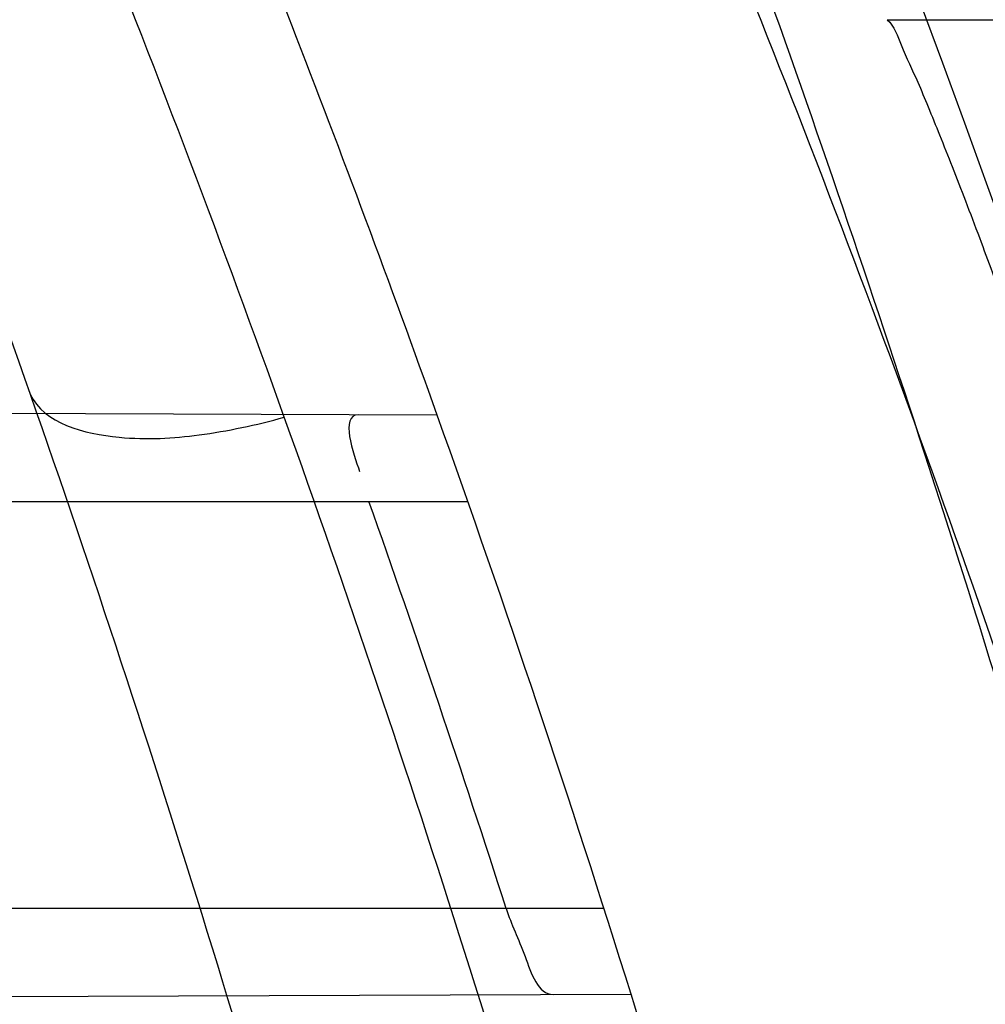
# Model space of a CAD drawing. Header units: millimetres. Extents: x 0 to 297, y 0 to 210.
# Tile 97 of 256: x 143.4797 to 143.5082, y 93.5405 to 93.5696. Entities that reach past the tile are written whole.
import ezdxf

# ---------------------------------------------------------------- set-up
doc = ezdxf.new("R2010")
doc.units = ezdxf.units.MM
doc.header["$LTSCALE"] = 16.335
doc.layers.get('0').update_dxf_attribs({"linetype": 'CONTINUOUS'})
for name, color, linetype in [('01_GLOBAL', 7, 'CONTINUOUS'), ('INTFCLR_1', 7, 'CONTINUOUS'), ('INTFCLR_144815', 7, 'CONTINUOUS')]:
    doc.layers.add(name, color=color, linetype=linetype)

msp = doc.modelspace()

# ---------------------------------------------------------------- linework, layer by layer
at = {"color": 7, "linetype": 'Continuous'}
msp.add_circle((144.2368034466, 92.193132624), 3.04, dxfattribs=at)
at = {"color": 9, "linetype": 'Continuous'}
msp.add_arc((144.2368034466, 92.193132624), 3.001038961, 92.9674534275, 177.0325465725, dxfattribs=at)
at = {"layer": '01_GLOBAL', "color": 7, "linetype": 'Continuous'}
msp.add_circle((144.2368034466, 92.193132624), 3.08, dxfattribs=at)
at = {"layer": 'INTFCLR_1', "color": 9, "linetype": 'Continuous'}
for p, q in [((143.4920640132, 93.5579059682), (143.4633794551, 93.5580060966)), ((143.4635563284, 93.5553562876), (143.4929668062, 93.5553562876)), ((143.4969821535, 93.5433562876), (143.4678785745, 93.5433562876)), ((143.4695838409, 93.5407281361), (143.497780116, 93.5408265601))]:
    msp.add_line(p, q, dxfattribs=at)
at = {"layer": 'INTFCLR_1', "color": 6, "linetype": 'Continuous'}
for centre, radius, start, end in [((143.076579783, 93.4093562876), 0.4827613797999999, 270, 90.00000002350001), ((143.076579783, 93.4093562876), 0.4587930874, 270, 90.00000002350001), ((143.076579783, 93.4093562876), 0.441241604, 17.3348347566, 19.6736901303), ((143.0769604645, 93.4093635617), 0.4381292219, 17.808059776, 19.4642371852)]:
    msp.add_arc(centre, radius, start, end, dxfattribs=at)
at = {"layer": 'INTFCLR_1', "color": 9, "linetype": 'Continuous'}
for start, end in [(19.6736901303, 22.8607581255), (14.2357984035, 17.3348347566)]:
    msp.add_arc((143.076579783, 93.4093562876), 0.441241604, start, end, dxfattribs=at)
for points, knots in [([(143.505791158, 93.2600745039), (143.5067409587, 93.2626590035), (143.5086022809, 93.26787776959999), (143.5121486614, 93.2784613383), (143.5179028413, 93.2974584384), (143.5232385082, 93.319755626), (143.5267617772, 93.3396835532), (143.5282429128, 93.3498591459), (143.5290073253, 93.35574456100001), (143.5307716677, 93.37052008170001), (143.5326049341, 93.3957667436), (143.5323109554, 93.4255533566), (143.5309256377, 93.444856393), (143.5300542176, 93.4537694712), (143.5294126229, 93.45969752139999), (143.5274302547, 93.4756973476), (143.5229291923, 93.50131752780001), (143.5164430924, 93.5263308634), (143.5118037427, 93.5411769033), (143.5100588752, 93.5464871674), (143.5074043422, 93.5543094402), (143.501415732, 93.57066310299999), (143.4910739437, 93.59466517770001), (143.4792964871, 93.6173411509), (143.4710860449, 93.6312983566), (143.4672487, 93.637511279), (143.4646994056, 93.64156113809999), (143.4578048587, 93.6522122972), (143.446251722, 93.6685591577), (143.4302039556, 93.688459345), (143.4166114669, 93.7033760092), (143.4071163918, 93.7129106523), (143.4018664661, 93.7179588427), (143.3945821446, 93.7247669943), (143.3843862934, 93.7336815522), (143.373349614, 93.7423309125), (143.3667450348, 93.7470278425), (143.3640805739, 93.74883137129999), (143.3625174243, 93.7498684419), (143.360134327, 93.7513983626), (143.3576340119, 93.7529030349), (143.3554317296, 93.7540584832), (143.3541938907, 93.75463331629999), (143.3532081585, 93.75498488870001), (143.3525262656, 93.7551440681), (143.3519536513, 93.75505755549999), (143.3518421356, 93.7545186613), (143.35211692, 93.75392300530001), (143.35259409, 93.7530975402), (143.3533650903, 93.7520584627), (143.354392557, 93.75079155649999), (143.3556852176, 93.7493056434), (143.3572290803, 93.7475999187), (143.358673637, 93.7460457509), (143.3599466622, 93.7446920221), (143.3621637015, 93.7423493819), (143.3658426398, 93.73850358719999), (143.3733257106, 93.73065133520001), (143.3814986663, 93.7218418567), (143.3889438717, 93.71342202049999), (143.3935459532, 93.708067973), (143.4009463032, 93.699278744), (143.4122758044, 93.6850353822), (143.4271285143, 93.6643128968), (143.4378788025, 93.6473958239), (143.4449171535, 93.6353542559), (143.4496927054, 93.62688497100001), (143.457931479, 93.6114260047), (143.4689344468, 93.588081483), (143.4765250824, 93.5686183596), (143.480055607, 93.5585271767)], [0, 0, 0, 0, 0.0103790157, 0.0208837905, 0.0420711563, 0.0851838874, 0.1071959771, 0.1183352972, 0.1239410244, 0.1295662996, 0.174425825, 0.2192336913, 0.2417180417, 0.247353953, 0.2529903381, 0.2641931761, 0.3081223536, 0.3509244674, 0.3614867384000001, 0.3667496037, 0.3719933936, 0.3926231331, 0.4323811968, 0.4704128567, 0.4888542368, 0.4934078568, 0.4979383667, 0.5068920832, 0.5412323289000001, 0.5733304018, 0.6031976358, 0.6172527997, 0.6240454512, 0.6306500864, 0.6548352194, 0.6750684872, 0.6834752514, 0.6853781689, 0.6871962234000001, 0.6905460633, 0.6960524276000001, 0.6981915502, 0.6999110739, 0.7012078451, 0.7020914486, 0.7026255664, 0.703100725, 0.7038824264, 0.7050749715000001, 0.7066970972, 0.7087489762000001, 0.7112252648, 0.7141188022, 0.7174211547, 0.7192230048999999, 0.7211233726, 0.7295789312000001, 0.7392839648, 0.7620096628, 0.7748693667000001, 0.7816473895, 0.7886214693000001, 0.8181786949, 0.8502212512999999, 0.8846823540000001, 0.8936821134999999, 0.9027944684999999, 0.9213301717, 0.9597016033, 1, 1, 1, 1]), ([(143.4875537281, 93.5578460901), (143.4839524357, 93.5678952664), (143.4762085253, 93.5872775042), (143.4649935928, 93.6105026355), (143.456598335, 93.62587873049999), (143.4517307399, 93.6343047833), (143.444552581, 93.6462915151), (143.4335886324, 93.66312940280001), (143.4184487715, 93.68374129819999), (143.4069045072, 93.6979009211), (143.3993634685, 93.7066377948), (143.3946716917, 93.7119620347), (143.3870801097, 93.72033527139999), (143.3787500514, 93.7290894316), (143.3711186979, 93.73689321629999), (143.3673713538, 93.740707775), (143.3651042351, 93.7430406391), (143.3638188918, 93.7443688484), (143.3617741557, 93.7465255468), (143.3599399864, 93.74843552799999), (143.3558618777, 93.7533565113), (143.3574002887, 93.7533562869)], [0, 0, 0, 0, 0.1351411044, 0.2639657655, 0.326251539, 0.3568857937, 0.3871506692, 0.5031238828, 0.6110823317, 0.7107727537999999, 0.7343091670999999, 0.7571888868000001, 0.8006105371, 0.8773801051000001, 0.9101731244, 0.9387430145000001, 0.9451630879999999, 0.9512497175, 0.9624026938, 0.9805243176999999, 1, 1, 1, 1]), ([(143.3574002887, 93.7533562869), (143.3579828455, 93.753356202), (143.360948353, 93.7521830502), (143.3643531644, 93.7501915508), (143.3676585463, 93.7481125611), (143.3692467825, 93.74707786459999), (143.3719545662, 93.74527944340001), (143.378664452, 93.7405994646), (143.3898825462, 93.7319854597), (143.4002548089, 93.7231045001), (143.4076654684, 93.7163228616), (143.4130031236, 93.71129788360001), (143.422653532, 93.7018115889), (143.4364709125, 93.68697153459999), (143.4527894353, 93.66717079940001), (143.4645442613, 93.65089855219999), (143.4715593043, 93.6402954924), (143.474151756, 93.63626614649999), (143.4780526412, 93.63008701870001), (143.4863962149, 93.616211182), (143.4983688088, 93.5936629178), (143.5088888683, 93.5697819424), (143.5149812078, 93.55350851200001), (143.5176807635, 93.5457272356), (143.5194547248, 93.5404463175), (143.524169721, 93.5256878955), (143.5307635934, 93.5008186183), (143.5353421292, 93.4753316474), (143.5373581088, 93.459416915), (143.5380104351, 93.45352171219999), (143.5388963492, 93.444658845), (143.5403047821, 93.42546452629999), (143.5406037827, 93.3958405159), (143.5387395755, 93.3707344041), (143.5369460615, 93.35604353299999), (143.5361688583, 93.3501906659), (143.5346627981, 93.3400704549), (143.5310794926, 93.320247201), (143.5256534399, 93.29807146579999), (143.5198047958, 93.2791850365), (143.5161994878, 93.2686605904), (143.5143072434, 93.26347094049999), (143.5133416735, 93.2609008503)], [0, 0, 0, 0, 0.0031306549, 0.0166311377, 0.0214593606, 0.0240790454, 0.0268205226, 0.0389267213, 0.0680356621, 0.1027866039, 0.1122691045, 0.1220183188, 0.1421809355, 0.1849822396, 0.2309158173, 0.2799873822, 0.2927706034, 0.2992370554, 0.3057353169, 0.3320403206, 0.3862319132, 0.4428084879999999, 0.4721383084, 0.4795908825, 0.487069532, 0.5020757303, 0.5628487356, 0.6251729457, 0.6410612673, 0.6490543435, 0.6570463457, 0.6889269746, 0.7524526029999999, 0.8160592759, 0.8240370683, 0.8319876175, 0.8477879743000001, 0.8790177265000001, 0.9402188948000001, 0.970317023, 0.9852457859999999, 1, 1, 1, 1]), ([(143.480055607, 93.5585271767), (143.4837259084, 93.5480364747), (143.4903909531, 93.5264789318), (143.4967360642, 93.4987698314), (143.4998687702, 93.480263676), (143.5011284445, 93.4715333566), (143.5019170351, 93.4656589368), (143.5038463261, 93.4494766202), (143.5057008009, 93.4227915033), (143.5054397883, 93.39601168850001), (143.5044671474, 93.37963975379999), (143.504022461, 93.3736652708), (143.5032714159, 93.3647734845), (143.5012002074, 93.34583974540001), (143.4963788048, 93.31729318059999), (143.49048443, 93.2935876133), (143.4864832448, 93.279982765), (143.4848602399, 93.2746477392), (143.4819377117, 93.26549629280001), (143.4757637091, 93.2478316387), (143.4658991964, 93.2237526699), (143.4557508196, 93.2030768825), (143.4492053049, 93.1910087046), (143.4468307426, 93.1867521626), (143.4433023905, 93.1805423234), (143.4357024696, 93.1677434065), (143.4236423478, 93.1493254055), (143.4088585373, 93.1292209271), (143.3981978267, 93.1161056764), (143.3920521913, 93.10890703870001), (143.3897353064, 93.10622028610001), (143.3858253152, 93.1017514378), (143.3786022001, 93.09371030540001), (143.3707422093, 93.0853343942), (143.3636495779, 93.0779186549), (143.3593994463, 93.0734576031), (143.3560255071, 93.0698150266), (143.3538487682, 93.0672934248), (143.3526496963, 93.0656994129), (143.3521523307, 93.0648535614), (143.3518509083, 93.0642467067), (143.3519780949, 93.06345700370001), (143.3536612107, 93.06380038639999), (143.3555127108, 93.06468782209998), (143.3588652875, 93.0665002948), (143.3620632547, 93.0685373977), (143.3646891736, 93.0702872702), (143.3663741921, 93.0714458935), (143.3692060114, 93.0734278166), (143.3737350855, 93.0767437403), (143.3800639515, 93.0816635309), (143.3895251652, 93.0894491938), (143.3979931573, 93.09704369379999), (143.4054028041, 93.1041496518), (143.4107134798, 93.1093907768), (143.4202844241, 93.1192590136), (143.4339256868, 93.13464747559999), (143.4499433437, 93.1551077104), (143.4614126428, 93.1718688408), (143.4682300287, 93.1827697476), (143.4707469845, 93.1869112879), (143.4745342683, 93.1932658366), (143.4826220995, 93.2075340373), (143.4941655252, 93.2306938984), (143.5021068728, 93.2500492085), (143.505791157, 93.2600745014)], [0, 0, 0, 0, 0.0419354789, 0.08505031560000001, 0.1071497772, 0.1127379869, 0.1183317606, 0.1295131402, 0.1742263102, 0.2191466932, 0.230445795, 0.2361065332, 0.241751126, 0.2641147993, 0.3079545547, 0.3508736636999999, 0.3561840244, 0.3614616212, 0.3719139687, 0.3924297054, 0.4320526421, 0.4700131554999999, 0.4792642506, 0.483852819, 0.4884035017, 0.5062126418, 0.5400088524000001, 0.5714206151, 0.6003317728, 0.6037560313, 0.6071340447, 0.6137178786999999, 0.6261602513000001, 0.6479155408, 0.6570536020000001, 0.6648783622, 0.6711643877, 0.6757843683, 0.6774462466, 0.6786751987, 0.6794900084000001, 0.6799813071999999, 0.6813020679, 0.6842478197, 0.6888651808, 0.6950795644, 0.6987591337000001, 0.70073729, 0.7027989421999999, 0.7117993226, 0.7219139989, 0.7330405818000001, 0.7580265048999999, 0.7648041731, 0.7717766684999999, 0.7861782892, 0.816667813, 0.8493175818, 0.8841610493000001, 0.8932352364, 0.8978283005, 0.9024468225, 0.9211469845, 0.9596997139, 1, 1, 1, 1]), ([(143.480055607, 93.5585271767), (143.480468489, 93.5576464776), (143.482592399, 93.5571157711), (143.4850896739, 93.5572710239), (143.4867307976, 93.5576115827), (143.4875537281, 93.5578460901)], [0, 0, 0, 0, 0.371935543, 0.6727980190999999, 1, 1, 1, 1]), ([(143.3574002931, 93.0653562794), (143.3572429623, 93.0653562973), (143.3568577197, 93.0654322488), (143.3568775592, 93.06612476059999), (143.3572897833, 93.0668372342), (143.3580025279, 93.06789625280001), (143.3590890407, 93.0692141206), (143.3605161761, 93.0708335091), (143.3622809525, 93.072732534), (143.364262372, 93.0748061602), (143.366417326, 93.0770245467), (143.3695810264, 93.08025667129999), (143.3761156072, 93.0869122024), (143.384127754, 93.09523631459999), (143.391492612, 93.1032318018), (143.3954790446, 93.1076756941), (143.3978410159, 93.1103473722), (143.4041032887, 93.11750254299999), (143.4149655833, 93.130539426), (143.4300350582, 93.1505356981), (143.4423327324, 93.1688638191), (143.4500842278, 93.18160511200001), (143.4536819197, 93.18778553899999), (143.4561024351, 93.19202072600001), (143.4627716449, 93.20402316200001), (143.4731139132, 93.2245897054), (143.4831746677, 93.2485613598), (143.4894718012, 93.2661502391), (143.4924519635, 93.2752607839), (143.4941067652, 93.2805713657), (143.4981845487, 93.2941079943), (143.5041933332, 93.3176982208), (143.5091109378, 93.34612180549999), (143.5112232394, 93.3649740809), (143.5119890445, 93.3738262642), (143.5124424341, 93.37977367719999), (143.5134340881, 93.3960708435), (143.5137003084, 93.4227328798), (143.5118091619, 93.4492982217), (143.5098423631, 93.46540487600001), (143.5090383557, 93.47125249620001), (143.5077538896, 93.4799440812), (143.5045588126, 93.4983716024), (143.498087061, 93.52596105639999), (143.4912937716, 93.5474097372), (143.4875537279, 93.5578460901)], [0, 0, 0, 0, 0.0008731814, 0.0017184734, 0.0032338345, 0.0055641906, 0.008732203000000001, 0.0127298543, 0.0175349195, 0.0231216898, 0.028646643, 0.0346996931, 0.0482229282, 0.0804128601, 0.09881585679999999, 0.1085510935, 0.1135452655, 0.1186072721, 0.1613234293, 0.207686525, 0.2575125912, 0.2837456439, 0.2904463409, 0.297201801, 0.3108185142, 0.3666506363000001, 0.4248611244, 0.4549770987, 0.470314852, 0.4780577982, 0.4858479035, 0.548777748, 0.6130125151, 0.6457681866, 0.6540348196, 0.6623247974, 0.6788712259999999, 0.7446474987, 0.8101274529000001, 0.8265054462, 0.8346996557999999, 0.8428862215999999, 0.8752668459, 0.9384715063, 1, 1, 1, 1])]:
    msp.add_open_spline(points, degree=3, knots=knots, dxfattribs=at)
at = {"layer": 'INTFCLR_1', "color": 6, "linetype": 'Continuous'}
for points, knots in [([(143.391388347, 93.7533562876), (143.3904120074, 93.7533562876), (143.3921762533, 93.7499955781), (143.3936912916, 93.7481416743), (143.3961672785, 93.74488846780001), (143.3992225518, 93.74120886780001), (143.403128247, 93.736512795), (143.4076936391, 93.73105931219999), (143.4125904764, 93.7251278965), (143.4174256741, 93.7191674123), (143.4219266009, 93.7134900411), (143.4260587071, 93.708161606), (143.4298162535, 93.70320548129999), (143.4332121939, 93.6986295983), (143.4362702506, 93.6944235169), (143.4390204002, 93.69056916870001), (143.4414908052, 93.687044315), (143.44370074, 93.6838395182), (143.4456749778, 93.6809337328), (143.4474377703, 93.67830292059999), (143.4490168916, 93.6759165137), (143.4504211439, 93.6737705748), (143.4516679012, 93.67184551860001), (143.4527743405, 93.67012138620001), (143.4537663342, 93.6685626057), (143.4546489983, 93.6671650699), (143.4556772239, 93.66552631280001), (143.456672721, 93.66392530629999), (143.4576979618, 93.66226084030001), (143.4585721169, 93.66083168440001), (143.4595323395, 93.65924962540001), (143.4605887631, 93.6574940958), (143.4617562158, 93.65553545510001), (143.4630444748, 93.65335047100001), (143.464465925, 93.65090949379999), (143.4660286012, 93.6481892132), (143.4677482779, 93.64514958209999), (143.4696392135, 93.6417492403), (143.4717186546, 93.63793570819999), (143.4740086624, 93.6336424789), (143.4765248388, 93.62880536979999), (143.4792812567, 93.62335013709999), (143.4822951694, 93.61718591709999), (143.4855914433, 93.610185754), (143.4891913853, 93.6021966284), (143.4931140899, 93.59302320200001), (143.4973740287, 93.58243061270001), (143.5019825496, 93.5700832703), (143.5068772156, 93.55569758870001), (143.5117345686, 93.53967004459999), (143.5162134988, 93.5226760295), (143.5200746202, 93.5054858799), (143.5232856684, 93.4882487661), (143.5258459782, 93.471032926), (143.5277689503, 93.4538356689), (143.5290609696, 93.4366975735), (143.529733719, 93.4196019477), (143.5297948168, 93.4025757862), (143.5292510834, 93.38560341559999), (143.5281065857, 93.3686870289), (143.5263644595, 93.3518401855), (143.5240214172, 93.3350289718), (143.5210770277, 93.31827583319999), (143.5175167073, 93.30154440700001), (143.5133376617, 93.28485591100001), (143.5085942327, 93.268441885), (143.5035656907, 93.2530998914), (143.4986112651, 93.23947982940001), (143.4940105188, 93.2278474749), (143.4897809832, 93.2178519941), (143.485903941, 93.2091976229), (143.4823616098, 93.2016588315), (143.4791285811, 93.19505078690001), (143.4761817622, 93.1892359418), (143.4734988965, 93.1841024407), (143.4710647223, 93.1795662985), (143.4688610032, 93.1755541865), (143.466865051, 93.1719939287), (143.4650570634, 93.1688259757), (143.4634184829, 93.16599997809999), (143.461937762, 93.1634824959), (143.4606041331, 93.16124327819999), (143.4594032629, 93.15924877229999), (143.4583170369, 93.15746207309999), (143.457331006, 93.1558543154), (143.4564183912, 93.15437798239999), (143.4555069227, 93.15291457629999), (143.4545265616, 93.151352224), (143.4534184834, 93.14960100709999), (143.4521719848, 93.1476496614), (143.4507682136, 93.14547482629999), (143.4491853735, 93.14305109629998), (143.4474055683, 93.1403597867), (143.4454085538, 93.13738261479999), (143.4431685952, 93.1340952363), (143.4406602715, 93.13047449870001), (143.4378551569, 93.12649963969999), (143.4347311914, 93.1221597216), (143.4312583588, 93.1174362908), (143.4274059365, 93.11231294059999), (143.4231637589, 93.1068033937), (143.4185304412, 93.1009244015), (143.4135422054, 93.0947465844), (143.408452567, 93.0885653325), (143.4036878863, 93.08286772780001), (143.3995946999, 93.07795220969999), (143.3963986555, 93.0741115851), (143.3938021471, 93.0707181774), (143.3922373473, 93.06880673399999), (143.3903920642, 93.0653562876), (143.391388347, 93.0653562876)], [0, 0, 0, 0, 0.0038604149, 0.007501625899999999, 0.0124785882, 0.0188917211, 0.0268498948, 0.0364677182, 0.0470694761, 0.05724446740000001, 0.066818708, 0.0757144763, 0.0839053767, 0.0914099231, 0.0982451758, 0.1044667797, 0.1101313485, 0.11526428, 0.1198589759, 0.1240215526, 0.1277856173, 0.1311734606, 0.1341617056, 0.1368541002, 0.1392736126, 0.1414672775, 0.143389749, 0.1469230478, 0.1489215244, 0.1511192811, 0.1535471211, 0.1562389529, 0.1592204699, 0.1625628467, 0.1662680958, 0.1703891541, 0.1749670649, 0.1800767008, 0.1857729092, 0.1921414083, 0.199315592, 0.2073311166, 0.2163077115, 0.2264451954, 0.2379233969, 0.2509534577, 0.2658909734, 0.2830621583, 0.3030578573, 0.3259639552, 0.3492662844, 0.3725305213, 0.3956109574, 0.4185782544, 0.4413347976, 0.4640172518, 0.4865192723, 0.5089682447, 0.5313242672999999, 0.5536477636, 0.5759939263, 0.5982772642, 0.6207472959, 0.6432362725, 0.6658996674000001, 0.6887559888, 0.7107777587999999, 0.7297237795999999, 0.7460531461, 0.7602331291, 0.7726347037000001, 0.7835467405, 0.7931663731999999, 0.8017211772, 0.8093215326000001, 0.8160683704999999, 0.8220757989, 0.8274205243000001, 0.8322066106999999, 0.8364980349, 0.8403367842, 0.8437547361, 0.8468031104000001, 0.8495420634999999, 0.8520223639, 0.8542604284, 0.8564046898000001, 0.8588391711, 0.861553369, 0.8645986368, 0.8679945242, 0.8717882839, 0.8760445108, 0.8807522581, 0.8859628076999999, 0.8917731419, 0.8981681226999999, 0.9051985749, 0.9129160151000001, 0.9213486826, 0.9305434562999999, 0.9404096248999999, 0.9509435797, 0.9619432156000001, 0.9720502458, 0.9803711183, 0.9870628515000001, 0.9922716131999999, 0.9960607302, 1, 1, 1, 1]), ([(143.3913883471, 93.0653562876), (143.3925009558, 93.0653562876), (143.3944304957, 93.0666565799), (143.3973970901, 93.0684425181), (143.4007982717, 93.07091395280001), (143.4050037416, 93.07413406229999), (143.4100111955, 93.07824530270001), (143.4155298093, 93.08303751), (143.4211292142, 93.0881607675), (143.4264144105, 93.0932249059), (143.43125736, 93.0980502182), (143.4356657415, 93.10260404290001), (143.4396603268, 93.1068634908), (143.4432708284, 93.1108234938), (143.4465216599, 93.11448276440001), (143.4494397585, 93.1178438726), (143.4520627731, 93.1209293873), (143.4544121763, 93.1237459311), (143.456513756, 93.1263080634), (143.4583900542, 93.12863120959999), (143.4600695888, 93.13073982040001), (143.4615949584, 93.1326788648), (143.4630975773, 93.13461062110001), (143.4646983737, 93.1366936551), (143.4663978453, 93.1389353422), (143.4680793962, 93.14118497), (143.4697311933, 93.1434241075), (143.4714499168, 93.1457859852), (143.4733525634, 93.1484399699), (143.4754791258, 93.1514562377), (143.477855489, 93.15489250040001), (143.4805066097, 93.1588113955), (143.4834545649, 93.163277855), (143.4867221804, 93.1683718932), (143.4903444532, 93.1742054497), (143.4943554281, 93.18090734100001), (143.4987865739, 93.1886348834), (143.5036710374, 93.1975962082), (143.5090369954, 93.2080352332), (143.5149200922, 93.22031723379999), (143.5212054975, 93.234617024), (143.5274896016, 93.2504853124), (143.5333654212, 93.2672157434), (143.5385840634, 93.28417448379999), (143.543100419, 93.30119588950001), (143.5469295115, 93.31826170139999), (143.5500694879, 93.3352816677), (143.5525457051, 93.3523020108), (143.5543635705, 93.36925021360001), (143.5555404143, 93.3861532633), (143.5560867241, 93.4029944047), (143.5560112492, 93.4197765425), (143.5553196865, 93.436509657), (143.5540157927, 93.4531831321), (143.5520992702, 93.46980412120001), (143.5495685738, 93.4863701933), (143.5464237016, 93.5028559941), (143.5426520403, 93.51929845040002), (143.5382472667, 93.5356769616), (143.5331875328, 93.5520104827), (143.527486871, 93.5682159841), (143.5213730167, 93.5836821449), (143.515238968, 93.5976906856), (143.5094946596, 93.6097472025), (143.5042564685, 93.6200023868), (143.4994933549, 93.6288052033), (143.4951738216, 93.63640014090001), (143.4912628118, 93.642992), (143.4877284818, 93.6487368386), (143.4845342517, 93.6537660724), (143.4816534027, 93.65817529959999), (143.4790579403, 93.662051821), (143.4767281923, 93.6654573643), (143.4746357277, 93.668457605), (143.472765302, 93.67109499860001), (143.4710870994, 93.67342680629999), (143.46957943, 93.6754943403), (143.4681380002, 93.6774474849), (143.4666395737, 93.67945477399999), (143.4649885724, 93.68163852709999), (143.463288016, 93.68385659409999), (143.4615819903, 93.6860513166), (143.4598543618, 93.68824549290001), (143.4579581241, 93.69062033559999), (143.4558400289, 93.69323162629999), (143.4534675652, 93.6961063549), (143.4508179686, 93.6992567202), (143.447859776, 93.7026992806), (143.4445666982, 93.7064428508), (143.4409044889, 93.71049854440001), (143.4368464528, 93.7148646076), (143.4323696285, 93.7195302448), (143.4274456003, 93.7244775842), (143.4220754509, 93.7296631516), (143.4163486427, 93.7349445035), (143.410661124, 93.73991840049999), (143.4054543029, 93.74422210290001), (143.4010724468, 93.7475953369), (143.3975442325, 93.7501732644), (143.3944939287, 93.7520163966), (143.3925216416, 93.7533562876), (143.3913883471, 93.7533562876)], [0, 0, 0, 0, 0.0042187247, 0.0081401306, 0.0133978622, 0.0200459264, 0.0282638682, 0.0379443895, 0.0477615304, 0.05703690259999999, 0.0656973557, 0.0736821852, 0.0810680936, 0.0878383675, 0.0940009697, 0.0996271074, 0.1047154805, 0.1093563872, 0.1135342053, 0.1172803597, 0.1206792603, 0.1237557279, 0.1266349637, 0.1299589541, 0.1337168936, 0.1373013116, 0.1406085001, 0.1442672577, 0.148377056, 0.1529904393, 0.1582606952, 0.164218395, 0.1709303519, 0.1785521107, 0.1871652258, 0.1969659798, 0.2081658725, 0.2209392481, 0.2356613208, 0.2526660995, 0.2725685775, 0.2948769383, 0.3173640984, 0.3397873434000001, 0.3621386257, 0.3841211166, 0.4060891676, 0.4277469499, 0.4493218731, 0.470705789, 0.4919793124, 0.5131981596, 0.5343255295, 0.5554668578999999, 0.5765984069, 0.5977513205, 0.6189954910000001, 0.6402209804, 0.6617015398, 0.6832900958, 0.7050415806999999, 0.7268239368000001, 0.7463339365, 0.7630160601, 0.7774553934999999, 0.7899931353, 0.8009638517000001, 0.8105830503, 0.8190545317, 0.8265380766, 0.8331730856, 0.8390248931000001, 0.8442268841, 0.8488182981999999, 0.8528943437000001, 0.8564866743, 0.8597116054, 0.8625968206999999, 0.8656908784, 0.8692094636, 0.8729771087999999, 0.8762884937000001, 0.879749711, 0.8835661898, 0.8878115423, 0.8924986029, 0.8976989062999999, 0.9034198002, 0.9097088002, 0.9166034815, 0.9241390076, 0.9323094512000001, 0.9411199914, 0.9506041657, 0.9606137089, 0.9706541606, 0.9792553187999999, 0.9862062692, 0.9916647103, 0.9957028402, 1, 1, 1, 1]), ([(143.49409733, 93.5433562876), (143.4942522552, 93.5428739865), (143.4946375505, 93.5421217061), (143.4950257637, 93.5408169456), (143.495493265, 93.5408185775)], [0, 0, 0, 0, 0.5200542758, 1, 1, 1, 1])]:
    msp.add_open_spline(points, degree=3, knots=knots, dxfattribs=at)
msp.add_open_spline([(143.4897400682, 93.55791408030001), (143.4891836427, 93.5579160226), (143.4895889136, 93.5567697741), (143.4897743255, 93.55624514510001)], degree=3, dxfattribs=at)
at = {"layer": 'INTFCLR_144815', "color": 9, "linetype": 'Continuous'}
msp.add_line((143.5053356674, 93.5695670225), (143.5308834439, 93.5695670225), dxfattribs=at)
at = {"layer": 'INTFCLR_144815', "color": 6, "linetype": 'Continuous'}
for radius in [0.5104906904, 0.4864760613]:
    msp.add_circle((143.076579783, 93.4093562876), radius, dxfattribs=at)
for radius, start, end in [(0.7037433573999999, 313.9937911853, 154.5150993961), (0.6797433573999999, 312.9543589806, 154.5144414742), (0.6572577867, 282.2440355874, 71.2863570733), (0.5186031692, 308.490992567, 51.50900743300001)]:
    msp.add_arc((143.076579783, 93.4093562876), radius, start, end, dxfattribs=at)
at = {"layer": 'INTFCLR_144815', "color": 9, "linetype": 'Continuous'}
for centre, radius, start, end in [((143.076579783, 93.4093562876), 0.6528896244, 292.4997540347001, 54.0964566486), ((143.0765826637, 93.40935763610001), 0.5889741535, 292.4997540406, 54.09645665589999), ((143.076579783, 93.4093562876), 0.5151250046, 313.8592910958, 46.1407088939)]:
    msp.add_arc(centre, radius, start, end, dxfattribs=at)
at = {"layer": 'INTFCLR_144815', "color": 6, "linetype": 'Continuous'}
for points, knots in [([(143.559959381, 93.4093562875), (143.559959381, 93.4118703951), (143.5599220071, 93.41689924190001), (143.5597537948, 93.4244421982), (143.5594733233, 93.4319851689), (143.5590804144, 93.4395281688), (143.5585748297, 93.44707105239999), (143.5579562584, 93.45461378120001), (143.5572243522, 93.4621559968), (143.5563786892, 93.4696975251), (143.5554188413, 93.4772377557), (143.5543443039, 93.4847763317), (143.5531546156, 93.4923122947), (143.5518492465, 93.4998449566), (143.5504277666, 93.50737293), (143.5488896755, 93.51489518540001), (143.5472346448, 93.52240985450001), (143.5454623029, 93.5299153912), (143.5435725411, 93.5374092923), (143.5415652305, 93.54488940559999), (143.5394406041, 93.55235253), (143.5371989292, 93.5597957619), (143.5348409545, 93.56721505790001), (143.5323675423, 93.57460659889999), (143.529780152, 93.58196541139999), (143.5270804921, 93.58928656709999), (143.5242709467, 93.5965641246), (143.5213543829, 93.6037918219), (143.5183344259, 93.61096254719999), (143.5152154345, 93.61806858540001), (143.5120026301, 93.62510149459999), (143.5087022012, 93.6320520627), (143.505321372, 93.6389103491), (143.5018684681, 93.6456657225), (143.4983529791, 93.6523068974), (143.4947855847, 93.65882202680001), (143.4911781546, 93.66519881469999), (143.4875436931, 93.6714246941), (143.4838962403, 93.67748703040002), (143.4802507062, 93.68337338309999), (143.4766226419, 93.68907180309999), (143.473027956, 93.6945711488), (143.4694825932, 93.6998613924), (143.4660021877, 93.7049339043), (143.4626017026, 93.7097817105), (143.459295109, 93.71439965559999), (143.4560950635, 93.7187845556), (143.4530128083, 93.7229350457), (143.4500581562, 93.7268513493), (143.4472396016, 93.7305349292), (143.4445638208, 93.7339889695), (143.4420354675, 93.7372184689), (143.4396569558, 93.7402303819), (143.4374291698, 93.7430326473), (143.4353519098, 93.7456336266), (143.4334244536, 93.7480414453), (143.4316455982, 93.7502639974), (143.4300138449, 93.7523087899), (143.4285275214, 93.75418281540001), (143.4271849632, 93.7558925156), (143.4259844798, 93.7574434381), (143.4249241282, 93.7588419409), (143.4240021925, 93.7600902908), (143.4232155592, 93.7612022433), (143.422565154, 93.7621551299), (143.4220400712, 93.7630318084), (143.4215107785, 93.7638474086), (143.4211293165, 93.7653465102), (143.4216624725, 93.7653561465)], [0, 0, 0, 0, 0.0193232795, 0.0386507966, 0.0579870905, 0.0773359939, 0.09670230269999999, 0.1160891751, 0.1355014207, 0.154941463, 0.1744140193, 0.1939206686, 0.213465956, 0.2330500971, 0.2526769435, 0.2723457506, 0.2920596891, 0.3118161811, 0.3316171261, 0.3514582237, 0.3713396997, 0.3912550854, 0.4112023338, 0.4311723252, 0.4511600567, 0.471153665, 0.4911437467, 0.5111161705, 0.5310553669, 0.5509435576, 0.5707599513, 0.5904809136, 0.6100798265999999, 0.6295269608, 0.6487896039, 0.6678319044, 0.6866152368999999, 0.7050985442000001, 0.7232388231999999, 0.7409918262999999, 0.758313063, 0.7751587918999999, 0.7914870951, 0.8072590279, 0.8224396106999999, 0.8369988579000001, 0.8509122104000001, 0.8641615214, 0.8767332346, 0.8886179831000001, 0.8998102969, 0.9103147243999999, 0.9201416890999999, 0.9293075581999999, 0.9378296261, 0.9457257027, 0.9530130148, 0.9597096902, 0.9658325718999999, 0.9713969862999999, 0.9764171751, 0.9809076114, 0.9848822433, 0.9883555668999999, 0.9913411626, 0.9938520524, 0.9959015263, 1, 1, 1, 1]), ([(143.433067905, 93.05335642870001), (143.4328265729, 93.0533608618), (143.4324756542, 93.05418000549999), (143.4330197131, 93.0549083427), (143.4334366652, 93.0557926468), (143.4339703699, 93.0566454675), (143.4346161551, 93.0576462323), (143.4354019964, 93.05878669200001), (143.4363208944, 93.0600751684), (143.4373778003, 93.0615151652), (143.4385738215, 93.0631125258), (143.4399109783, 93.0648725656), (143.441391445, 93.0668020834), (143.4430186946, 93.0689099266), (143.4447956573, 93.07120496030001), (143.4467226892, 93.0736934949), (143.4487964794, 93.0763779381), (143.4510117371, 93.0792588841), (143.4533657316, 93.0823409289), (143.4558612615, 93.0856367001), (143.4585019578, 93.0891610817), (143.461284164, 93.0929204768), (143.4641988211, 93.0969147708), (143.4672349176, 93.10114163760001), (143.4703835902, 93.1056021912), (143.473633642, 93.1102946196), (143.4769725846, 93.1152153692), (143.4803867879, 93.12035908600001), (143.4838617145, 93.12571866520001), (143.4873822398, 93.131285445), (143.4909329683, 93.1370494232), (143.4944985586, 93.1429995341), (143.4980640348, 93.1491239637), (143.5016150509, 93.155410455), (143.5051380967, 93.1618465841), (143.508620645, 93.1684199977), (143.5120512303, 93.1751185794), (143.5154195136, 93.18193063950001), (143.5187162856, 93.18884502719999), (143.5219334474, 93.1958512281), (143.5250639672, 93.2029394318), (143.5281017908, 93.21010051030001), (143.5310417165, 93.21732590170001), (143.5338798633, 93.22460897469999), (143.5366072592, 93.2319283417), (143.5392210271, 93.2392754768), (143.5417223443, 93.24665218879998), (143.5441140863, 93.2540675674), (143.5463966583, 93.26152417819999), (143.5485670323, 93.2690127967), (143.5506238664, 93.27652910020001), (143.5525648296, 93.2840635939), (143.5543887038, 93.29160910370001), (143.5560958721, 93.29916427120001), (143.5576869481, 93.306728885), (143.5591625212, 93.3143029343), (143.5605229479, 93.32188557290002), (143.5617683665, 93.3294747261), (143.5628989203, 93.3370678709), (143.5639149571, 93.34466347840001), (143.5648169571, 93.352261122), (143.5656053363, 93.35986024), (143.5662804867, 93.3674604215), (143.5668427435, 93.3750611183), (143.5672924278, 93.38266226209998), (143.5676297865, 93.39026356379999), (143.5678550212, 93.3978650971), (143.5679682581, 93.4054666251), (143.5679695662, 93.4130682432), (143.567858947, 93.4206697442), (143.5676363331, 93.4282712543), (143.5673015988, 93.4358725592), (143.5668545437, 93.44347370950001), (143.5662949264, 93.4510743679), (143.5656224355, 93.45867440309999), (143.5648367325, 93.466273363), (143.5639374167, 93.4738709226), (143.5629240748, 93.4814664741), (143.5617962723, 93.4890592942), (143.5605535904, 93.4966483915), (143.5591956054, 93.50423272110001), (143.5577218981, 93.5118111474), (143.5561322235, 93.5193816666), (143.5544265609, 93.52694151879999), (143.5526049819, 93.5344880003), (143.5506674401, 93.5420191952), (143.5486137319, 93.5495338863), (143.5464439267, 93.5570299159), (143.5441586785, 93.56450343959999), (143.5417591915, 93.57194952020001), (143.5392470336, 93.579362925), (143.5366239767, 93.5867386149), (143.5338923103, 93.5940709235), (143.5310549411, 93.6013534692), (143.5281154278, 93.6085792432), (143.525078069, 93.6157405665), (143.5219479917, 93.6228290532), (143.5187312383, 93.6298355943), (143.5154348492, 93.6367503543), (143.512066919, 93.6435628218), (143.5086366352, 93.65026188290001), (143.5051543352, 93.6568358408), (143.5016314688, 93.6632725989), (143.4980805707, 93.66955978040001), (143.4945151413, 93.67568497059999), (143.4909495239, 93.6816359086), (143.4873986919, 93.6874007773), (143.4838779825, 93.6929685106), (143.480402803, 93.6983290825), (143.4769882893, 93.7034738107), (143.4736489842, 93.7083955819), (143.4703985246, 93.71308903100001), (143.4672493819, 93.7175506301), (143.464212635, 93.721778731), (143.4612978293, 93.72577350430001), (143.4585129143, 93.72953680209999), (143.4558642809, 93.73307192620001), (143.4533568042, 93.73638343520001), (143.450993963, 93.73947689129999), (143.4487779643, 93.74235864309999), (143.4467099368, 93.7450355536), (143.444790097, 93.7475147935), (143.4430178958, 93.7498036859), (143.4413922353, 93.7519094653), (143.4399116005, 93.7538391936), (143.4385741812, 93.7555995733), (143.4373781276, 93.7571969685), (143.4363211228, 93.75863709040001), (143.4354021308, 93.7599256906), (143.4346162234, 93.76106624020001), (143.4339704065, 93.7620670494), (143.4334366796, 93.7629199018), (143.4330197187, 93.7638042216), (143.4324756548, 93.76453256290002), (143.4328265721, 93.76535171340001), (143.433067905, 93.7653561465)], [0, 0, 0, 0, 0.0009310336, 0.002365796, 0.0034193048, 0.0047077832, 0.006237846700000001, 0.0080159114, 0.0100484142, 0.0123424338, 0.0149055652, 0.0177455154, 0.0208683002, 0.0242865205, 0.0280168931, 0.0320641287, 0.03642688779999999, 0.0411013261, 0.0460820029, 0.0513859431, 0.0570470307, 0.0630689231, 0.0694259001, 0.0761196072, 0.0831428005, 0.0904858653, 0.0981365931, 0.1060799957, 0.1142989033, 0.1227742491, 0.1314855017, 0.1404113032, 0.1495299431, 0.1588198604, 0.1682601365, 0.1778307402, 0.1875127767, 0.1972886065, 0.2071421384, 0.2170587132, 0.2270251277, 0.2370298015, 0.2470622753, 0.2571128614, 0.2671789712, 0.2771901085, 0.2871913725, 0.2972229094, 0.3072428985, 0.3172696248, 0.3272959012, 0.3372999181, 0.3472797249, 0.3572378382, 0.3671756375, 0.3770956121, 0.3870009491, 0.3968896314, 0.4067592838, 0.416611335, 0.4264476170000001, 0.4362699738, 0.4460792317, 0.4558777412, 0.465666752, 0.475448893, 0.4852256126, 0.4949995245, 0.5047720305, 0.5145458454, 0.5243224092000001, 0.5341044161, 0.5438932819, 0.5536914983, 0.5635002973, 0.5733219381, 0.5831577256, 0.5930094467, 0.6028783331, 0.6127653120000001, 0.6226711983, 0.6325970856, 0.6425436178, 0.6525082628, 0.6624891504, 0.6724871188, 0.6825027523, 0.6925369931, 0.7025869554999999, 0.7126463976, 0.7227116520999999, 0.7327783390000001, 0.742840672, 0.7528920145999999, 0.7629245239, 0.772929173, 0.7828957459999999, 0.7928124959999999, 0.8026662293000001, 0.8124423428, 0.8221246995, 0.8316958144, 0.8411366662, 0.8504272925, 0.8595467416, 0.8684734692, 0.8771857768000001, 0.8856622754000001, 0.8938824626, 0.9018271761, 0.9094792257, 0.9168237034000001, 0.923848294, 0.9305435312, 0.93690291, 0.9429227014, 0.9486018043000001, 0.9539413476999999, 0.9589446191, 0.9636165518, 0.9679634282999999, 0.9719924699, 0.9757115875, 0.9791292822, 0.9822538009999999, 0.9850935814, 0.9876568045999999, 0.9899510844, 0.9919838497, 0.9937619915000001, 0.9952921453, 0.9965806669, 0.997634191, 0.9990689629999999, 1, 1, 1, 1]), ([(143.3994670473, 93.7533562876), (143.399146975, 93.7533562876), (143.3990453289, 93.7521473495), (143.3998732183, 93.75119655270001), (143.4008762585, 93.749481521), (143.4024694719, 93.74744226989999), (143.4045267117, 93.7448049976), (143.4070952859, 93.7416644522), (143.4101750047, 93.73793095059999), (143.4137722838, 93.7335868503), (143.4179272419, 93.72853263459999), (143.4226335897, 93.7227254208), (143.4278792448, 93.7161112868), (143.4336355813, 93.70864659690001), (143.4398265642, 93.7003379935), (143.4463921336, 93.6911644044), (143.4532128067, 93.6811870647), (143.4601957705, 93.67043454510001), (143.4672140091, 93.65900154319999), (143.4741696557, 93.6469550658), (143.4809580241, 93.6343972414), (143.4875044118, 93.6214014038), (143.4937367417, 93.60806038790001), (143.4996120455, 93.59443039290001), (143.5050872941, 93.5805881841), (143.5101428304, 93.5665721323), (143.5147593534, 93.55243473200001), (143.5189273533, 93.5382124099), (143.5226468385, 93.523921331), (143.525909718, 93.5096138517), (143.5287290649, 93.495262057), (143.5310996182, 93.4809222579), (143.53303206, 93.4665632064), (143.5345263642, 93.45223022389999), (143.5355886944, 93.4379127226), (143.5362231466, 93.4236237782), (143.5363638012, 93.41410874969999), (143.5363638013, 93.40935628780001)], [0, 0, 0, 0, 0.0025344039, 0.005901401, 0.0109295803, 0.0177704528, 0.0265540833, 0.0373505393, 0.04991676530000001, 0.0648695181, 0.0820131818, 0.1017234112, 0.1240566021, 0.1488553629, 0.1763609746, 0.2060970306, 0.2381748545, 0.2720515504, 0.3076064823, 0.3443876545, 0.3821831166, 0.4206251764, 0.4595934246, 0.4987613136, 0.5381325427, 0.5774437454, 0.6167240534, 0.6558745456, 0.6947773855, 0.7336358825, 0.7720551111, 0.8105726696, 0.8487051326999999, 0.8867612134, 0.9246626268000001, 0.9623689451, 1, 1, 1, 1]), ([(143.4446760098, 93.7533562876), (143.4444338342, 93.7533562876), (143.4440805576, 93.75253066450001), (143.4445966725, 93.7517896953), (143.4449904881, 93.75088623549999), (143.4454977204, 93.7500149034), (143.4461122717, 93.74899220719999), (143.4468609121, 93.74782675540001), (143.4477365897, 93.7465104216), (143.4487436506, 93.7450401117), (143.4498827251, 93.7434103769), (143.4511555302, 93.7416160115), (143.4525633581, 93.7396511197), (143.4541073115, 93.73750968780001), (143.455788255, 93.73518529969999), (143.4576064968, 93.7326716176), (143.4595619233, 93.72996211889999), (143.4616535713, 93.7270506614), (143.4638797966, 93.723931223), (143.4662378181, 93.72059853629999), (143.4687238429, 93.7170479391), (143.4713327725, 93.713275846), (143.4740582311, 93.7092797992), (143.4768924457, 93.70505877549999), (143.4798262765, 93.700613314), (143.4828493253, 93.695945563), (143.4859500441, 93.6910593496), (143.4891159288, 93.6859601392), (143.492333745, 93.6806549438), (143.4955897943, 93.67515215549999), (143.4988701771, 93.6694613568), (143.5021610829, 93.6635930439), (143.5054490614, 93.6575583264), (143.5087212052, 93.6513687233), (143.5119653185, 93.64503593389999), (143.5151700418, 93.6385716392), (143.5183249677, 93.631987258), (143.5214206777, 93.6252938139), (143.5244487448, 93.61850183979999), (143.5274017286, 93.6116212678), (143.5302731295, 93.6046613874), (143.5330572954, 93.59763091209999), (143.5357494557, 93.59053772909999), (143.5383454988, 93.5833892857), (143.5408421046, 93.5761920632), (143.5432363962, 93.56895237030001), (143.5455261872, 93.5616754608), (143.547709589, 93.55436655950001), (143.5497852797, 93.5470298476), (143.551752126, 93.53966957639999), (143.5536094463, 93.5322889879), (143.5553566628, 93.5248914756), (143.5569935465, 93.5174794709), (143.5585198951, 93.51005568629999), (143.559935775, 93.50262189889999), (143.5612412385, 93.4951802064), (143.562436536, 93.48773178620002), (143.5635218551, 93.4802782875), (143.5644975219, 93.4728204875), (143.5653637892, 93.46535964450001), (143.5661210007, 93.4578961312), (143.5667694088, 93.45043090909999), (143.5673093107, 93.4429641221), (143.5677409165, 93.4354965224), (143.5680644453, 93.4280280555), (143.5682800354, 93.4205593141), (143.5683878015, 93.4130901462), (143.5683877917, 93.4056210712), (143.5682800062, 93.3981519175), (143.5680643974, 93.3906831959), (143.5677408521, 93.38321478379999), (143.5673092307, 93.3757472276), (143.5667693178, 93.3682805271), (143.5661208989, 93.3608153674), (143.5653636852, 93.3533519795), (143.5644974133, 93.34589121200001), (143.5635217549, 93.33843356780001), (143.5624364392, 93.3309801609), (143.5612411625, 93.32353192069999), (143.5599357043, 93.31609029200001), (143.5585198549, 93.30865668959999), (143.5569935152, 93.30123296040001), (143.555356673, 93.2938211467), (143.5536094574, 93.2864236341), (143.551752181, 93.2790432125), (143.5497853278, 93.2716829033), (143.5477096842, 93.26434634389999), (143.545526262, 93.2570373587), (143.5432365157, 93.2497605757), (143.540842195, 93.2425207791), (143.5383456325, 93.235323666), (143.5357495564, 93.2281751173), (143.5330574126, 93.22108196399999), (143.5302732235, 93.21405142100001), (143.5274018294, 93.20709154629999), (143.5244488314, 93.2002109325), (143.5214207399, 93.1934188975), (143.5183250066, 93.1867253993), (143.5151700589, 93.1801409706), (143.5119653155, 93.173676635), (143.5087211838, 93.16734381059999), (143.5054490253, 93.1611541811), (143.5021610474, 93.1551194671), (143.4988701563, 93.14925118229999), (143.4955897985, 93.14356042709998), (143.4923337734, 93.1380576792), (143.4891159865, 93.1327525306), (143.4859501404, 93.1276533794), (143.4828494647, 93.1227672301), (143.4798264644, 93.118099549), (143.4768926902, 93.1136541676), (143.4740585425, 93.1094332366), (143.4713331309, 93.1054372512), (143.4687242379, 93.1016652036), (143.4662382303, 93.09811462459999), (143.463880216, 93.09478194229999), (143.4616539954, 93.091662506), (143.4595623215, 93.08875100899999), (143.4576068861, 93.0860414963), (143.4557885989, 93.0835277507), (143.454107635, 93.0812033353), (143.4525636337, 93.07906183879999), (143.4511557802, 93.0770969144), (143.449882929, 93.0753024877), (143.4487438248, 93.0736727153), (143.4477367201, 93.0722023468), (143.4468610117, 93.0708859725), (143.4461123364, 93.06972047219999), (143.4454977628, 93.0686977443), (143.4449905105, 93.0678263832), (143.4445966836, 93.0669229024), (143.4440805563, 93.06618192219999), (143.4444338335, 93.0653562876), (143.4446760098, 93.0653562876)], [0, 0, 0, 0, 0.0009746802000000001, 0.0024840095, 0.0035885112, 0.0049370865, 0.0065361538, 0.0083919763, 0.0105107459, 0.0128992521, 0.015564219, 0.0185131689, 0.0217532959, 0.0252926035, 0.0291382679, 0.0332981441, 0.0377785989, 0.04258641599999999, 0.0477262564, 0.0532026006, 0.0590172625, 0.0651707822, 0.071661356, 0.0784844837, 0.0856331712, 0.0930977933, 0.1008661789, 0.1089237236, 0.1172537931, 0.1258380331, 0.1346568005, 0.1436896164, 0.1529158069, 0.1623149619, 0.1718668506, 0.1815521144, 0.1913525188, 0.2012510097, 0.2112318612, 0.2212807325, 0.231384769, 0.2415324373, 0.2517131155, 0.2619185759, 0.2721400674, 0.2823718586, 0.2926070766, 0.3028419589, 0.3130713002, 0.3232929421, 0.3335030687, 0.3437008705, 0.3538836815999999, 0.3640517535, 0.374203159, 0.3843390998, 0.3944585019, 0.404563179, 0.4146523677, 0.4247285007, 0.4347913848, 0.4448437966, 0.4548857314, 0.4649202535, 0.4749476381, 0.4849710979, 0.4949910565, 0.5050107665, 0.5150307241, 0.5250541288, 0.5350814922, 0.5451158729, 0.5551577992, 0.5652100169, 0.5752728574, 0.5853487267, 0.5954379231, 0.6055422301, 0.6156616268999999, 0.6257972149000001, 0.6359487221, 0.6461162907, 0.656299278, 0.6664966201, 0.6767070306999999, 0.6869281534, 0.6971578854, 0.7073922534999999, 0.7176279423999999, 0.7278592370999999, 0.7380811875, 0.7482862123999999, 0.758467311, 0.768614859, 0.7787188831, 0.7887678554, 0.7987487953, 0.8086473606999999, 0.8184478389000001, 0.8281331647, 0.8376851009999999, 0.8470843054, 0.8563105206, 0.8653432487, 0.874161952, 0.8827461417, 0.8910761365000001, 0.8991335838, 0.9069018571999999, 0.914366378, 0.9215149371, 0.9283378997, 0.9348283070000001, 0.9409818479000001, 0.9467964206, 0.9522727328, 0.9574126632, 0.9622204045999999, 0.9667010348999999, 0.970860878, 0.9747067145, 0.97824602, 0.9814863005, 0.9844352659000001, 0.9871003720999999, 0.9894889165, 0.9916078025, 0.9934636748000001, 0.9950628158, 0.9964114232, 0.9975159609, 0.9990253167, 1, 1, 1, 1]), ([(143.5694155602, 93.4093562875), (143.5694155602, 93.4120391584), (143.5693739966, 93.41740552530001), (143.5691869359, 93.4254544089), (143.5688750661, 93.4335026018), (143.5684382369, 93.4415496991), (143.5678762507, 93.44959515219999), (143.5671888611, 93.4576384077), (143.5663758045, 93.4656786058), (143.5654367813, 93.4737149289), (143.5643715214, 93.48174609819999), (143.5631797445, 93.4897708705), (143.5618612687, 93.49778737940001), (143.5604159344, 93.5057938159), (143.5588437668, 93.51378760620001), (143.5571448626, 93.5217662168), (143.5553196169, 93.52972619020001), (143.5533685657, 93.5376640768), (143.5512926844, 93.5455753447), (143.5490931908, 93.5534553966), (143.5467718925, 93.5612984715), (143.5443309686, 93.5690986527), (143.5417733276, 93.5768488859), (143.5391024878, 93.5845416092), (143.5363228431, 93.5921682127), (143.5334396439, 93.59971934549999), (143.5304591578, 93.6071847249), (143.5273887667, 93.6145531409), (143.5242370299, 93.62181253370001), (143.5210137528, 93.6289500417), (143.5177300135, 93.6359521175), (143.5143981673, 93.6428046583), (143.5110317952, 93.6494932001), (143.5076455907, 93.6560031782), (143.5042551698, 93.6623202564), (143.5008768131, 93.668430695), (143.4975271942, 93.6743216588), (143.4942230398, 93.6799815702), (143.4909807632, 93.68540043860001), (143.4878160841, 93.6905701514), (143.4847436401, 93.6954847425), (143.4817769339, 93.70014011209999), (143.4789282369, 93.704533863), (143.4762085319, 93.7086651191), (143.4736266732, 93.7125355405), (143.4711891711, 93.71614937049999), (143.4689002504, 93.7195131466), (143.4667626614, 93.7226344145), (143.4647780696, 93.72552114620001), (143.4629473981, 93.7281813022), (143.4612709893, 93.73062258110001), (143.4597487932, 93.73285245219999), (143.4583804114, 93.73487737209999), (143.4571653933, 93.7367049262), (143.4561024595, 93.7383370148), (143.455191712, 93.73979162), (143.4544278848, 93.74103628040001), (143.4536895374, 93.7424353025), (143.4530002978, 93.74340209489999), (143.4527707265, 93.7452018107), (143.4532213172, 93.7452096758)], [0, 0, 0, 0, 0.02225245, 0.0445093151, 0.0667750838, 0.0890537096, 0.1113496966, 0.1336661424, 0.1560071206, 0.1783746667, 0.2007723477, 0.2232005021, 0.2456615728, 0.2681539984, 0.2906786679, 0.3132316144, 0.3358115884, 0.3584115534, 0.3810274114, 0.4036483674, 0.4262663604, 0.4488666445, 0.4714362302, 0.493956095, 0.516405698, 0.5387611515, 0.5609948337, 0.5830754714, 0.6049679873, 0.6266337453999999, 0.648030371, 0.6691122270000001, 0.6898308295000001, 0.7101353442, 0.7299737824, 0.7492942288, 0.7680459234, 0.7861801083, 0.8036519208, 0.8204214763, 0.8364545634, 0.8517244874, 0.8662078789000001, 0.8798864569, 0.8927486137, 0.9047971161, 0.9160413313, 0.9264952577, 0.9361748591, 0.945097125, 0.9532791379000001, 0.9607380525, 0.9674902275, 0.9735510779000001, 0.9789355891, 0.9836595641, 0.9877384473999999, 0.9911880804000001, 0.9962621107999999, 1, 1, 1, 1]), ([(143.5930281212, 93.4093562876), (143.5930281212, 93.41445585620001), (143.5928685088, 93.4246604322), (143.5921514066, 93.4399623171), (143.5909537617, 93.45525945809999), (143.5892730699, 93.4705477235), (143.587105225, 93.48582139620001), (143.5844474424, 93.5010714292), (143.5812950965, 93.516284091), (143.5776467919, 93.5314417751), (143.5735011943, 93.5465205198), (143.568862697, 93.56149039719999), (143.5637381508, 93.57631228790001), (143.5581444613, 93.5909392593), (143.5521047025, 93.605312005), (143.5456576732, 93.6193635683), (143.5388523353, 93.63301231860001), (143.5317590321, 93.64616874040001), (143.5244638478, 93.6587348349), (143.5170689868, 93.67061022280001), (143.5096913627, 93.6817006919), (143.5024534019, 93.6919220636), (143.4954774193, 93.70121224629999), (143.4888706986, 93.709531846), (143.4827284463, 93.716874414), (143.4771157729, 93.7232530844), (143.4720785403, 93.7287062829), (143.4676404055, 93.7332778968), (143.463808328, 93.73703469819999), (143.4605811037, 93.7399962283), (143.4579441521, 93.7423083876), (143.4556445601, 93.7439609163), (143.4541253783, 93.7452254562), (143.4532213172, 93.7452096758)], [0, 0, 0, 0, 0.0408499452, 0.0817377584, 0.1226908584, 0.1637418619, 0.2049215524, 0.2462459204, 0.2877224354, 0.329349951, 0.3711123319, 0.4129705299, 0.4548685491, 0.4967167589, 0.5383929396, 0.579731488, 0.6205367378, 0.6605415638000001, 0.6994421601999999, 0.7369113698, 0.7725873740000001, 0.8061275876, 0.8372253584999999, 0.8656390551, 0.8912193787, 0.9139002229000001, 0.9336943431, 0.9506758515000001, 0.9649483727, 0.9766362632, 0.9858655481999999, 0.9927569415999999, 1, 1, 1, 1]), ([(143.5053356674, 93.5695670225), (143.5055445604, 93.56937449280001), (143.5057743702, 93.56869024), (143.5061892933, 93.567857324), (143.5065544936, 93.56696422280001), (143.5068936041, 93.566136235), (143.5072608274, 93.5652100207), (143.5076536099, 93.56420115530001), (143.5080489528, 93.563157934), (143.5084305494, 93.5621299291), (143.5088116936, 93.5610894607), (143.5092131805, 93.5599705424), (143.5096305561, 93.5587844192), (143.5099113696, 93.5579721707), (143.5100442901, 93.55758346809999)], [0, 0, 0, 0, 0.06613223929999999, 0.1594389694, 0.2201506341, 0.2899412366, 0.3679407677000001, 0.4520209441, 0.5419864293, 0.6276370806, 0.7072871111, 0.7999361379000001, 0.9043692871, 1, 1, 1, 1])]:
    msp.add_open_spline(points, degree=3, knots=knots, dxfattribs=at)
at = {"layer": 'INTFCLR_144815', "color": 9, "linetype": 'Continuous'}
for points, knots in [([(143.4681527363, 93.7641180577), (143.467949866, 93.7639459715), (143.4680849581, 93.7629240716), (143.4687941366, 93.76148634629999), (143.4701348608, 93.7590852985), (143.4731221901, 93.75447307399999), (143.4763663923, 93.74978322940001), (143.4795506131, 93.7452123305), (143.482172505, 93.7414530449), (143.487369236, 93.73397952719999), (143.4955074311, 93.7220297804), (143.502996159, 93.71045383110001), (143.5082746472, 93.70194926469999), (143.5120449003, 93.6957608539), (143.5188549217, 93.6842471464), (143.5285823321, 93.6666752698), (143.5379100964, 93.6480139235), (143.544268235, 93.63412782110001), (143.5479059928, 93.62578967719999), (143.5533981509, 93.6127673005), (143.5612157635, 93.5924576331), (143.5704436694, 93.56413026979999), (143.5770266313, 93.5393587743), (143.5809892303, 93.5213654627), (143.5830791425, 93.51076393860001), (143.5860246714, 93.4945471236), (143.5895629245, 93.4697785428), (143.5913564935, 93.4475615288), (143.5919137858, 93.43633368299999)], [0, 0, 0, 0, 0.0022439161, 0.0070120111, 0.0145616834, 0.0248857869, 0.0536624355, 0.0624935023, 0.07189207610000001, 0.0923184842, 0.1392770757, 0.19383471, 0.2085944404, 0.2237059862, 0.2549574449, 0.3214227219, 0.3930725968, 0.4308712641, 0.4502345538, 0.469804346, 0.5500822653, 0.6337070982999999, 0.7209882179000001, 0.7661541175, 0.7890968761, 0.8121288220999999, 0.9051772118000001, 1, 1, 1, 1]), ([(143.6000376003, 93.43614701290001), (143.599469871, 93.4472980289), (143.597647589, 93.4693649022), (143.5940534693, 93.49395972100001), (143.5910567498, 93.510060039), (143.5889357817, 93.52058862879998), (143.5849049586, 93.5384586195), (143.5782154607, 93.563060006), (143.5688301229, 93.59118316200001), (143.56089247, 93.6113427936), (143.5553103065, 93.624265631), (143.5516138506, 93.6325437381), (143.5451503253, 93.64633130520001), (143.5356684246, 93.66485602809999), (143.525783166, 93.6822900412), (143.5188646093, 93.693712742), (143.5150313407, 93.69985149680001), (143.5096663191, 93.7082923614), (143.5020500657, 93.7197751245), (143.493782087, 93.73162745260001), (143.4884987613, 93.7390367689), (143.4858323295, 93.74276383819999), (143.4825939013, 93.74729469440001), (143.4792947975, 93.7519428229), (143.4762519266, 93.7565101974), (143.4748859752, 93.75888969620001), (143.4741589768, 93.7603033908), (143.4740159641, 93.76132153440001), (143.4742174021, 93.7614892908)], [0, 0, 0, 0, 0.0945441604, 0.1873460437, 0.2103231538, 0.2332131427, 0.2782846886, 0.3654193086, 0.4489587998, 0.529211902, 0.5487834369, 0.5681546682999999, 0.6059759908, 0.6777110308, 0.7443035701, 0.7756315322, 0.7907861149, 0.80558492, 0.8603198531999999, 0.9074428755, 0.9279435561, 0.9373780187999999, 0.9462430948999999, 0.9751197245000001, 0.985468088, 0.9930239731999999, 0.9977802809, 1, 1, 1, 1])]:
    msp.add_open_spline(points, degree=3, knots=knots, dxfattribs=at)

doc.saveas('drawing.dxf')
